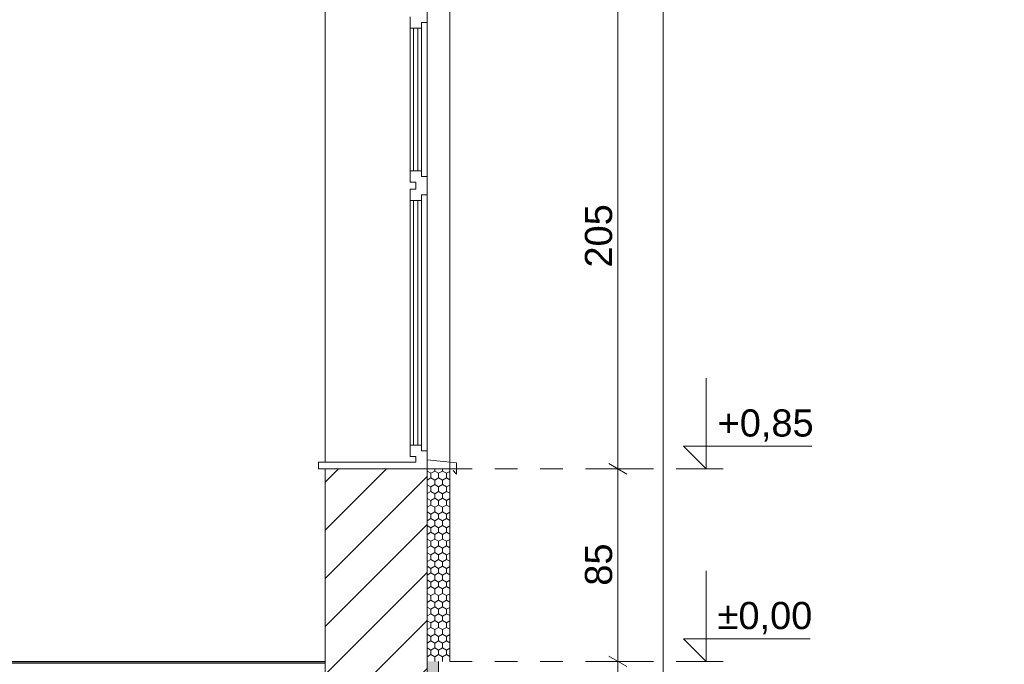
# Model space of a CAD drawing. Header units: centimetres. Extents: x 5703 to 19022, y -2164 to 612.
# Tile 45 of 49: x 18587 to 19022, y -1063 to -778. Entities that reach past the tile are written whole.
import ezdxf

# ---------------------------------------------------------------- set-up
doc = ezdxf.new("R2010")
doc.units = ezdxf.units.CM
doc.header["$MEASUREMENT"] = 0
doc.set_wipeout_variables(frame=1)
doc.linetypes.add('Dashed-002', pattern=[20, 10, -10])
doc.linetypes.add('Wipeout_Contour', pattern=[100, 0, -100])
for name, color, linetype in [('____PRZEKRÓJ_KRESKI', 7, 'Continuous'), ('__PROJEKTOWANE', 7, 'Continuous'), ('MF_KRESKOWANIE', 7, 'Continuous'), ('MF_SCIANY_KONSTR', 7, 'Continuous'), ('MF_WYM_DUŻE', 7, 'Continuous')]:
    doc.layers.add(name, color=color, linetype=linetype)
doc.styles.add('GENERATED_STYLE_3', font='arial.ttf')
doc.dimstyles.new('GENERATED_STYLE__1', dxfattribs={"dimtxt": 12, "dimasz": 6.08, "dimexe": 0.18, "dimexo": 0.0625, "dimgap": 0.09, "dimtad": 1, "dimdec": 0, "dimzin": 0, "dimdsep": 46, "dimtxsty": 'GENERATED_STYLE_3', "dimblk": 'ARROWHEAD_2', "dimblk1": 'ARROWHEAD_2', "dimblk2": 'ARROWHEAD_2', "dimcen": 0.09, "dimse1": 1, "dimse2": 1, "dimclrd": 7, "dimclre": 7, "dimclrt": 7, "dimadec": 0, "dimazin": 0, "dimtfac": 1, "dimtdec": 4, "dimtmove": 0, "dimatfit": 3, "dimfxl": 1, "dimtolj": 1, "dimtzin": 0, "dimarcsym": 0})
doc.dimstyles.new('GENERATED_STYLE__3', dxfattribs={"dimtxt": 12, "dimasz": 6.08, "dimexe": 0.18, "dimexo": 0.0625, "dimgap": 0.09, "dimtad": 1, "dimdec": 0, "dimzin": 0, "dimdsep": 46, "dimtxsty": 'GENERATED_STYLE_3', "dimblk": 'ARROWHEAD_2', "dimblk1": 'ARROWHEAD_2', "dimblk2": 'ARROWHEAD_2', "dimcen": 0.09, "dimse1": 1, "dimse2": 1, "dimclrd": 7, "dimclre": 7, "dimclrt": 7, "dimadec": 0, "dimazin": 0, "dimtfac": 1, "dimtdec": 4, "dimtmove": 2, "dimatfit": 3, "dimfxl": 1, "dimtolj": 1, "dimtzin": 0, "dimarcsym": 0})
pattern_1 = [(90, (-4821233.9283, -1061.3574), (-3.4641016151, 0), [2, -4]), (90, (-4821235.6604, -1058.3574), (-3.4641016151, 0), [2, -4]), (150, (-4821233.9283, -1059.3574), (1.7320508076, 3), [2, -4]), (150, (-4821237.3924, -1059.3574), (1.7320508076, 3), [2, -4]), (210, (-4821233.9283, -1061.3574), (-1.7320508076, 3), [2, -4]), (210, (-4821237.3924, -1061.3574), (-1.7320508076, 3), [2, -4])]
pattern_2 = [(45, (-4821233.928, -1061.357), (-10.60660172, 10.60660172), [])]

# ---------------------------------------------------------------- blocks, each defined once
blk = doc.blocks.new('*D14', base_point=(-4821233.93, -1061.36))
at = {"layer": 'MF_WYM_DUŻE', "color": 7, "linetype": 'Continuous', "lineweight": 15, "transparency": 16777216}
for p, q in [((18875.69, -273.67), (18867.69, -269.05)), ((18867.69, -1106.05), (18875.69, -1110.67))]:
    blk.add_line(p, q, dxfattribs=at)
at = {"layer": 'MF_WYM_DUŻE', "color": 7, "linetype": 'Continuous', "lineweight": 13, "transparency": 16777216}
for p, q in [((18871.69, -271.36), (18871.69, -267.45)), ((18877.69, -271.36), (18865.69, -271.36)), ((18871.69, -1108.36), (18871.69, -271.36)), ((18877.69, -1108.36), (18865.69, -1108.36)), ((18871.69, -1112.27), (18871.69, -1108.36))]:
    blk.add_line(p, q, dxfattribs=at)
at = {"layer": 'MF_WYM_DUŻE', "color": 7, "lineweight": 13, "transparency": 16777216, "insert": (18869.29, -703.52), "char_height": 12, "attachment_point": 7, "rotation": 90, "style": 'GENERATED_STYLE_3'}
blk.add_mtext('\\A1;{\\pql;\\fArial|b0|i0|c238|p38;837}', dxfattribs=at)
blk = doc.blocks.new('ARROWHEAD_2')
at = {"color": 0, "linetype": 'Continuous', "lineweight": 0}
for p, q in [((0, 0), (-1, 0)), ((-0.378, -0.655), (0.378, 0.655))]:
    blk.add_line(p, q, dxfattribs=at)
blk = doc.blocks.new('*D15', base_point=(-4821233.93, -1061.36))
at = {"layer": 'MF_WYM_DUŻE', "color": 7, "linetype": 'Continuous', "lineweight": 15, "transparency": 16777216}
for p, q in [((18847.67, -1059.05), (18855.67, -1063.67)), ((18847.67, -1106.05), (18855.67, -1110.67))]:
    blk.add_line(p, q, dxfattribs=at)
at = {"layer": 'MF_WYM_DUŻE', "color": 7, "linetype": 'Continuous', "lineweight": 13, "transparency": 16777216}
for p, q in [((18857.67, -1061.36), (18845.67, -1061.36)), ((18851.67, -1108.36), (18851.67, -1061.36)), ((18857.67, -1108.36), (18845.67, -1108.36)), ((18851.67, -1112.27), (18851.67, -1108.36))]:
    blk.add_line(p, q, dxfattribs=at)
at = {"layer": 'MF_WYM_DUŻE', "color": 7, "lineweight": 13, "transparency": 16777216, "insert": (18849.27, -1084.86), "char_height": 12, "attachment_point": 7, "rotation": 90, "style": 'GENERATED_STYLE_3'}
blk.add_mtext('\\A1;{\\pql;\\fArial|b0|i0|c238|p38;47}', dxfattribs=at)
blk = doc.blocks.new('*D16', base_point=(-4821233.93, -1061.36))
at = {"layer": 'MF_WYM_DUŻE', "color": 7, "linetype": 'Continuous', "lineweight": 15, "transparency": 16777216}
for p, q in [((18847.67, -974.05), (18855.67, -978.67)), ((18847.67, -1059.05), (18855.67, -1063.67))]:
    blk.add_line(p, q, dxfattribs=at)
at = {"layer": 'MF_WYM_DUŻE', "color": 7, "linetype": 'Continuous', "lineweight": 13, "transparency": 16777216}
for p, q in [((18851.67, -1061.36), (18851.67, -976.36)), ((18857.67, -1061.36), (18845.67, -1061.36))]:
    blk.add_line(p, q, dxfattribs=at)
at = {"layer": 'MF_WYM_DUŻE', "color": 7, "lineweight": 13, "transparency": 16777216, "insert": (18849.27, -1027.96), "char_height": 12, "attachment_point": 7, "rotation": 90, "style": 'GENERATED_STYLE_3'}
blk.add_mtext('\\A1;{\\pql;\\fArial|b0|i0|c238|p38;85}', dxfattribs=at)
blk = doc.blocks.new('*D17', base_point=(-4821233.93, -1061.36))
at = {"layer": 'MF_WYM_DUŻE', "color": 7, "linetype": 'Continuous', "lineweight": 15, "transparency": 16777216}
for p, q in [((18847.67, -769.05), (18855.67, -773.67)), ((18847.67, -974.05), (18855.67, -978.67))]:
    blk.add_line(p, q, dxfattribs=at)
at = {"layer": 'MF_WYM_DUŻE', "color": 7, "linetype": 'Continuous', "lineweight": 13, "transparency": 16777216}
for p, q in [((18857.67, -771.36), (18845.67, -771.36)), ((18851.67, -976.36), (18851.67, -771.36)), ((18857.67, -976.36), (18845.67, -976.36)), ((18851.67, -1061.36), (18851.67, -976.36))]:
    blk.add_line(p, q, dxfattribs=at)
at = {"layer": 'MF_WYM_DUŻE', "color": 7, "lineweight": 13, "transparency": 16777216, "insert": (18849.27, -887.52), "char_height": 12, "attachment_point": 7, "rotation": 90, "style": 'GENERATED_STYLE_3'}
blk.add_mtext('\\A1;{\\pql;\\fArial|b0|i0|c238|p38;205}', dxfattribs=at)

msp = doc.modelspace()

# ---------------------------------------------------------------- hatches: boundary and pattern name
at = {"layer": '____PRZEKRÓJ_KRESKI', "linetype": 'Continuous', "lineweight": 13}
h = msp.add_hatch(dxfattribs=at)
h.set_pattern_fill('BLOCZKI_CERAMICZNE_0002', style=0, pattern_type=2)
h.set_pattern_definition(pattern_2)
h.paths.add_polyline_path([(18722.36, -1061.36), (18747.36, -1061.36), (18747.36, -976.36), (18722.36, -976.36)])
h = msp.add_hatch(dxfattribs=at)
h.set_pattern_fill('BLOCZKI_CERAMICZNE_0002', style=0, pattern_type=2)
h.set_pattern_definition(pattern_2)
h.paths.add_polyline_path([(18747.36, -1061.36), (18752.36, -1061.36), (18752.36, -976.36), (18747.36, -976.36)])
h = msp.add_hatch(dxfattribs=at)
h.set_pattern_fill('BLOCZKI_CERAMICZNE_0002', style=0, pattern_type=2)
h.set_pattern_definition(pattern_2)
h.paths.add_polyline_path([(18752.36, -1061.36), (18767.36, -1061.36), (18767.36, -976.36), (18752.36, -976.36)])
h = msp.add_hatch(dxfattribs=at)
h.set_pattern_fill('STYROPIAN_0002', style=0, pattern_type=2)
h.set_pattern_definition(pattern_1)
h.paths.add_polyline_path([(18767.36, -1061.36), (18777.36, -1061.36), (18777.36, -976.36), (18767.36, -976.36)])
h = msp.add_hatch(dxfattribs=at)
h.set_pattern_fill('STYROPIAN_0002', style=0, pattern_type=2)
h.set_pattern_definition(pattern_1)
h.paths.add_polyline_path([(18767.36, -1306.36), (18772.36, -1306.36), (18772.36, -1061.36), (18767.36, -1061.36)])

# ---------------------------------------------------------------- linework, layer by layer
at = {"layer": '____PRZEKRÓJ_KRESKI', "color": 7, "linetype": 'Continuous', "lineweight": 13}
for p, q in [((18722.36, -973.36), (18722.36, -771.36)), ((18767.36, -779.36), (18767.36, -771.36)), ((18777.36, -771.36), (18777.36, -976.36)), ((18759.86, -781.86), (18759.86, -776.86)), ((18759.86, -781.86), (18759.86, -835.92)), ((18759.86, -781.86), (18764.86, -781.86)), ((18761.36, -844.86), (18761.36, -781.86)), ((18763.36, -781.86), (18763.36, -844.86)), ((18764.86, -781.86), (18764.86, -779.36)), ((18764.86, -779.36), (18767.36, -779.36)), ((18764.86, -781.86), (18764.86, -835.92)), ((18767.36, -779.36), (18767.36, -847.36)), ((18759.86, -839.44), (18759.86, -835.92)), ((18764.86, -839.44), (18764.86, -835.92)), ((18759.86, -839.44), (18759.86, -844.86)), ((18764.86, -839.44), (18764.86, -844.86)), ((18759.86, -844.86), (18764.86, -844.86)), ((18759.86, -849.86), (18759.86, -844.86)), ((18764.86, -847.36), (18764.86, -844.86)), ((18764.86, -847.36), (18767.36, -847.36)), ((18767.36, -855.36), (18767.36, -847.36)), ((18759.86, -849.86), (18762.36, -849.86)), ((18762.36, -852.86), (18762.36, -849.86)), ((18759.86, -852.86), (18762.36, -852.86)), ((18759.86, -857.86), (18759.86, -852.86)), ((18764.86, -857.86), (18764.86, -855.36)), ((18764.86, -855.36), (18767.36, -855.36)), ((18767.36, -855.36), (18767.36, -968.36)), ((18759.86, -857.86), (18759.86, -951.79)), ((18759.86, -857.86), (18764.86, -857.86)), ((18761.36, -965.86), (18761.36, -857.86)), ((18763.36, -857.86), (18763.36, -965.86)), ((18764.86, -857.86), (18764.86, -951.79)), ((18759.86, -959.06), (18759.86, -951.79)), ((18764.86, -959.06), (18764.86, -951.79)), ((18759.86, -959.06), (18759.86, -965.86)), ((18764.86, -959.06), (18764.86, -965.86)), ((18759.86, -965.86), (18764.86, -965.86)), ((18759.86, -970.86), (18759.86, -965.86)), ((18764.86, -968.36), (18764.86, -965.86)), ((18764.86, -968.36), (18767.36, -968.36)), ((18767.36, -976.36), (18767.36, -968.36)), ((18719.36, -973.36), (18762.36, -973.36)), ((18719.36, -976.36), (18719.36, -973.36)), ((18759.86, -970.86), (18762.36, -970.86)), ((18762.36, -973.36), (18762.36, -970.86)), ((18767.46, -971.36), (18767.46, -972.36)), ((18767.46, -972.36), (18780.36, -973.66)), ((18780.36, -973.66), (18780.36, -978.66)), ((18719.36, -976.36), (18762.36, -976.36)), ((18722.36, -976.36), (18747.36, -976.36)), ((18747.36, -976.36), (18752.36, -976.36)), ((18752.36, -976.36), (18767.36, -976.36)), ((18762.36, -976.36), (18767.36, -976.36)), ((18767.36, -976.36), (18777.36, -976.36)), ((18767.36, -1061.36), (18767.36, -976.36)), ((18767.36, -1061.36), (18767.36, -976.36)), ((18777.36, -1061.36), (18777.36, -976.36)), ((18780.36, -978.66), (18778.86, -977.16)), ((18772.36, -1306.36), (18772.36, -1061.36))]:
    msp.add_line(p, q, dxfattribs=at)
at = {"layer": '____PRZEKRÓJ_KRESKI', "color": 7, "linetype": 'Dashed-002', "lineweight": 13}
for p, q in [((18777.36, -976.36), (18890.72, -976.36)), ((18777.36, -1061.36), (18890.72, -1061.36))]:
    msp.add_line(p, q, dxfattribs=at)
at = {"layer": 'MF_WYM_DUŻE', "color": 7, "linetype": 'Continuous', "lineweight": 13}
for p, q in [((18890.72, -976.36), (18890.72, -936.36)), ((18890.72, -976.36), (18880.72, -966.36)), ((18880.72, -966.36), (18890.72, -966.36)), ((18890.72, -966.36), (18937.3, -966.36)), ((18890.72, -976.36), (18883.22, -976.36)), ((18890.72, -976.36), (18898.22, -976.36)), ((18890.72, -1061.36), (18890.72, -1021.36)), ((18890.72, -1061.36), (18880.72, -1051.36)), ((18880.72, -1051.36), (18890.72, -1051.36)), ((18890.72, -1051.36), (18936.64, -1051.36)), ((18890.72, -1061.36), (18883.22, -1061.36)), ((18890.72, -1061.36), (18898.22, -1061.36))]:
    msp.add_line(p, q, dxfattribs=at)

# ---------------------------------------------------------------- texts
at = {"layer": 'MF_WYM_DUŻE', "color": 7, "lineweight": 13, "char_height": 12, "attachment_point": 7, "style": 'GENERATED_STYLE_3'}
for s, insert in [('\\A1;{\\pql;\\fArial|b0|i0|c238|p38;+0,85}', (18895.72, -964.36)), ('\\A1;{\\pql;\\fArial|b0|i0|c238|p38;±0,00}', (18895.72, -1049.36))]:
    msp.add_mtext(s, dxfattribs=dict(at, insert=insert))

# ---------------------------------------------------------------- next in the draw order: wipeouts: each hides what was drawn before it
at = {"color": 254, "linetype": 'Wipeout_Contour', "lineweight": 0, "ltscale": 258053.906307}
msp.add_wipeout([(18722.36, -1061.36), (18146.36, -1061.36), (18146.36, -1129.36), (18148.26, -1129.36), (18148.26, -1306.36), (18166.12, -1306.36), (18166.12, -1129.36), (18274.72, -1129.36), (18274.72, -1306.36), (18593.26, -1306.36), (18593.26, -1129.36), (18701.86, -1129.36), (18701.86, -1306.36), (18722.36, -1306.36)], dxfattribs=at).dxf.layer = '__PROJEKTOWANE'

# ---------------------------------------------------------------- next in the draw order: hatches: boundary and pattern name
at = {"layer": 'MF_KRESKOWANIE', "linetype": 'Continuous', "lineweight": 13}
h = msp.add_hatch(dxfattribs=at)
h.set_pattern_fill('BLOCZKI_CERAMICZNE_0002', style=0, pattern_type=2)
h.set_pattern_definition(pattern_2)
h.paths.add_polyline_path([(18722.36, -1067.36), (18767.36, -1067.36), (18767.36, -976.36), (18722.36, -976.36)])

# ---------------------------------------------------------------- next in the draw order: linework, layer by layer
at = {"layer": '____PRZEKRÓJ_KRESKI', "color": 7, "linetype": 'Continuous', "lineweight": 13}
msp.add_line((18722.36, -1061.36), (18722.36, -976.36), dxfattribs=at)
at = {"layer": '__PROJEKTOWANE', "color": 150, "linetype": 'Continuous', "lineweight": 13}
for p, q in [((18146.36, -1061.36), (18722.36, -1061.36)), ((18722.36, -1061.36), (18722.36, -1306.36))]:
    msp.add_line(p, q, dxfattribs=at)
at = {"layer": 'MF_KRESKOWANIE', "color": 7, "linetype": 'Continuous', "lineweight": 13, "flags": 128}
for points in [[(18722.36, -1067.36), (18767.36, -1067.36), (18767.36, -976.36), (18722.36, -976.36)], [(16953.36, -1061.36), (18722.36, -1061.36), (18722.36, -1101.16), (16953.36, -1101.16)]]:
    msp.add_lwpolyline(points, close=True, dxfattribs=at)
at = {"layer": 'MF_SCIANY_KONSTR', "color": 7, "linetype": 'Continuous', "lineweight": 25}
msp.add_line((18722.36, -1062.16), (16953.36, -1062.16), dxfattribs=at)

# ---------------------------------------------------------------- next in the draw order: dimensions: what is measured, and where the dimension line sits
at = {"layer": 'MF_WYM_DUŻE', "color": 7, "linetype": 'Continuous', "lineweight": 13}
for base, p1, p2, dimstyle, picture, middle in [((18871.69, -271.36), (19022.36, -1108.36), (16895.36, -271.36), 'GENERATED_STYLE__1', '*D14', (18863.29, -689.79)), ((18851.67, -771.36), (16898.36, -976.36), (16953.36, -771.36), 'GENERATED_STYLE__1', '*D17', (18843.27, -873.79)), ((18851.67, -976.36), (16898.36, -1061.36), (16898.36, -976.36), 'GENERATED_STYLE__1', '*D16', (18843.27, -1018.82)), ((18851.67, -1061.36), (19022.36, -1108.36), (16898.36, -1061.36), 'GENERATED_STYLE__3', '*D15', (18843.27, -1075.71))]:
    dim = msp.add_linear_dim(base=base, p1=p1, p2=p2, angle=90, dimstyle=dimstyle, dxfattribs=at)
    dim.commit()
    dim.dimension.update_dxf_attribs({"geometry": picture, "text_midpoint": middle, "dimtype": 160, "text_rotation": 90})

doc.saveas('drawing.dxf')
